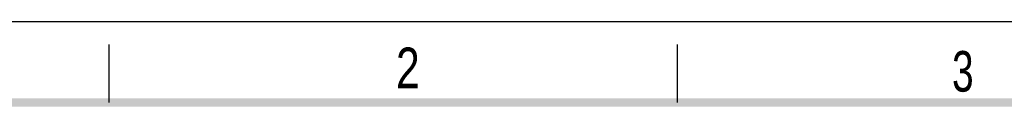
# Model space of a CAD drawing. Header units: millimetres. Extents: x 0 to 210, y 0 to 297.
# Tile 8 of 12: x 48 to 133, y 290 to 297. Entities that reach past the tile are written whole.
import ezdxf

# ---------------------------------------------------------------- set-up
doc = ezdxf.new("R2010")
doc.units = ezdxf.units.MM
doc.header["$LTSCALE"] = 19.36
doc.layers.get('0').update_dxf_attribs({"linetype": 'CONTINUOUS'})
doc.styles.add('TEXTSTYLE_2', font='txt', dxfattribs={"width": 0.75})

msp = doc.modelspace()

# ---------------------------------------------------------------- linework, layer by layer
at = {"color": 2, "linetype": 'CONTINUOUS'}
for p, q in [((0, 297), (210, 297)), ((56, 290), (56, 295)), ((105, 290), (105, 295))]:
    msp.add_line(p, q, dxfattribs=at)
at = {"color": 7, "linetype": 'CONTINUOUS', "const_width": 0.7}
msp.add_lwpolyline([(7, 290), (203, 290)], dxfattribs=at)

# ---------------------------------------------------------------- texts
at = {"color": 5, "linetype": 'CONTINUOUS', "style": 'TEXTSTYLE_2'}
for s, width, p in [('2', 0.785714, (80.731379, 291.239583)), ('3', 0.714286, (128.683914, 290.942865))]:
    msp.add_text(s, height=3.5, dxfattribs=dict(at, width=width)).set_placement(p)

doc.saveas('drawing.dxf')
